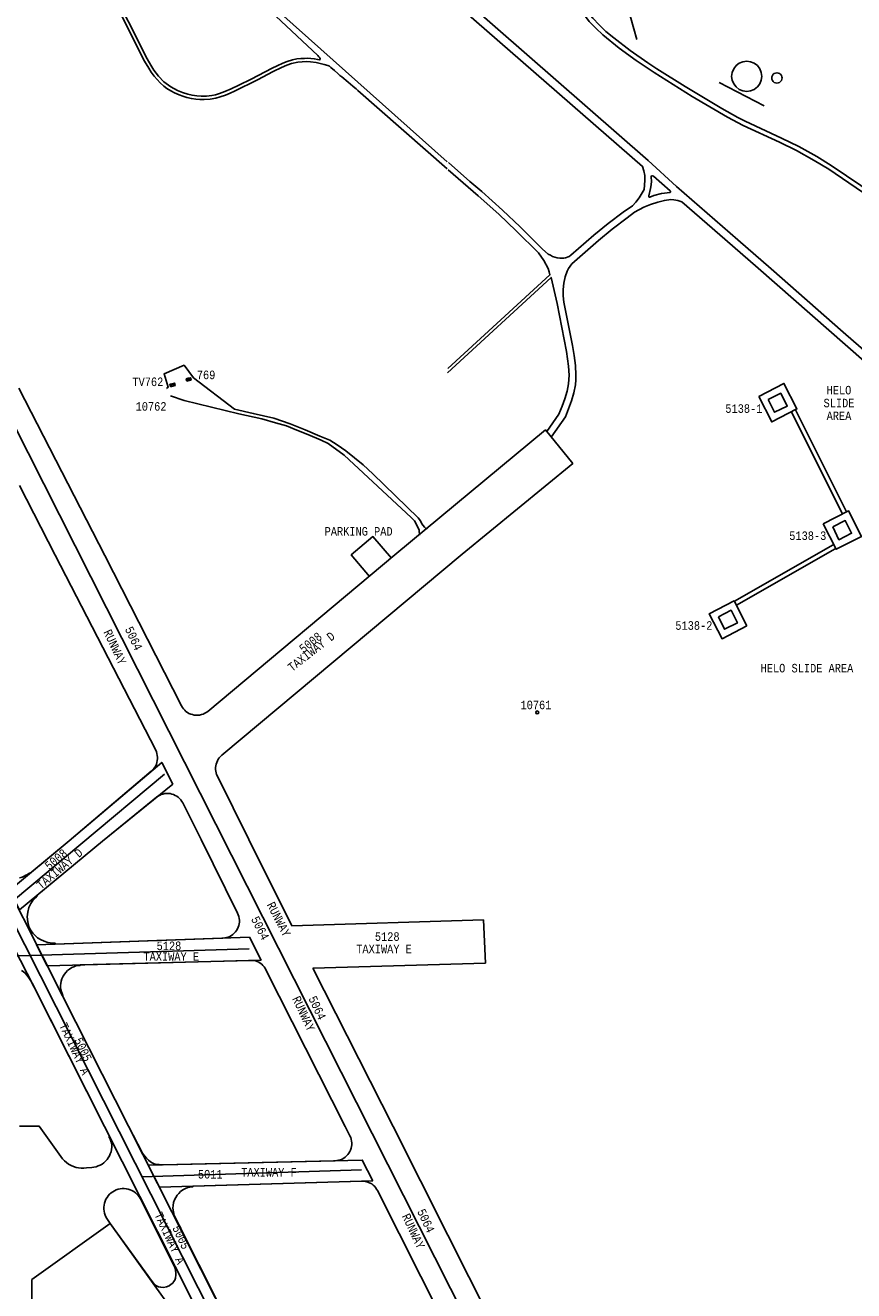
# Model space of a CAD drawing. Extents: x -0.5 to 41.9, y -0.5 to 29.8.
# Tile 103 of 129: x 11.5 to 13.1, y 6.1 to 8.6. Entities that reach past the tile are written whole.
import ezdxf
from ezdxf.enums import TextEntityAlignment as Align

# ---------------------------------------------------------------- set-up
doc = ezdxf.new("R2010")
doc.units = 0
doc.header["$MEASUREMENT"] = 0
doc.linetypes.add('DASHDOT', pattern=[1, 0.5, -0.25, 0, -0.25])
for name, color, linetype in [('1', 7, 'CONTINUOUS'), ('10', 1, 'CONTINUOUS'), ('11', 2, 'CONTINUOUS'), ('2', 3, 'CONTINUOUS'), ('21', 5, 'CONTINUOUS'), ('23', 1, 'CONTINUOUS'), ('31', 2, 'DASHDOT'), ('6', 15, 'CONTINUOUS'), ('8', 5, 'CONTINUOUS')]:
    doc.layers.add(name, color=color, linetype=linetype)
doc.styles.add('MONOTXT', font='MONOTXT', dxfattribs={"height": 0.2})

msp = doc.modelspace()

# ---------------------------------------------------------------- linework, layer by layer
at = {"layer": '1'}
for p, q in [((11.4798, 7.919), (11.6486, 7.5897)), ((11.4811, 7.7276), (11.5509, 7.5908)), ((11.5509, 7.5908), (11.7486, 7.2072)), ((11.6486, 7.5897), (11.7994, 7.2946)), ((12.2191, 7.5911), (11.8509, 7.2837)), ((12.3514, 7.5927), (11.8786, 7.1973)), ((11.8699, 7.1562), (11.9318, 7.0318)), ((11.8378, 7.0316), (11.9096, 6.8868)), ((11.9318, 7.0318), (12.0162, 6.8622)), ((11.9655, 6.7758), (12.1212, 6.4679)), ((12.0579, 6.7792), (12.2155, 6.4677)), ((12.2155, 6.4677), (12.3231, 6.2539)), ((12.1847, 6.3418), (12.8516, 5.0219))]:
    msp.add_line(p, q, dxfattribs=at)
for points in [[(12.2191, 7.5911), (12.5149, 7.8367), (12.5687, 7.7711), (12.3514, 7.5927)], [(11.8786, 7.1973), (11.8761, 7.1949), (11.8737, 7.1923), (11.8717, 7.1895), (11.87, 7.1865), (11.8686, 7.1833), (11.8675, 7.18), (11.8668, 7.1766), (11.8664, 7.1731), (11.8664, 7.1696), (11.8667, 7.1662), (11.8674, 7.1627), (11.8685, 7.1594), (11.8699, 7.1562)], [(12.0579, 6.7792), (12.3968, 6.7889), (12.393, 6.8738), (12.0162, 6.8622)], [(11.9345, 6.7943), (11.938, 6.7942), (11.9414, 6.7938), (11.9448, 6.793), (11.9481, 6.7919), (11.9512, 6.7904), (11.9542, 6.7886), (11.957, 6.7866), (11.9595, 6.7842), (11.9618, 6.7816), (11.9638, 6.7788), (11.9655, 6.7758)], [(12.3231, 6.2539), (13.4705, 3.9779), (13.4845, 3.9857), (13.738, 3.4845), (13.6376, 3.434), (13.6342, 3.4407)]]:
    msp.add_lwpolyline(points, dxfattribs=at)
at = {"layer": '10'}
for points in [[(12.9343, 7.9023), (12.9839, 7.9281), (13.0095, 7.8782), (12.9599, 7.8524), (12.9343, 7.9023)], [(12.9531, 7.8964), (12.9778, 7.9088), (12.9904, 7.8838), (12.9657, 7.8715), (12.9531, 7.8964)], [(13.0611, 7.6525), (13.111, 7.6775), (13.1362, 7.6272), (13.0865, 7.6022), (13.0611, 7.6525)], [(13.0798, 7.6463), (13.1045, 7.6586), (13.1171, 7.6337), (13.0921, 7.6211), (13.0798, 7.6463)], [(12.9111, 7.452), (12.8622, 7.4264), (12.8366, 7.4751), (12.8858, 7.5007), (12.9111, 7.452)], [(12.855, 7.4697), (12.8799, 7.4823), (12.8923, 7.4576), (12.8673, 7.445), (12.855, 7.4697)]]:
    msp.add_lwpolyline(points, dxfattribs=at)
at = {"layer": '11'}
for p, q in [((12.9985, 7.8719), (13.0993, 7.6716)), ((13.0066, 7.876), (13.1072, 7.6757)), ((13.0805, 7.611), (12.8864, 7.5001)), ((13.0847, 7.6031), (12.8909, 7.4922))]:
    msp.add_line(p, q, dxfattribs=at)
for points in [[(12.4897, 9.0651), (12.5604, 8.7164), (12.5604, 8.7164), (12.5693, 8.6948), (12.5783, 8.6739), (12.5895, 8.6544), (12.6012, 8.6398), (12.614, 8.6265), (12.6279, 8.6135), (12.6598, 8.5874), (12.6935, 8.5627), (12.729, 8.5391), (12.8033, 8.4924), (12.873, 8.4516), (12.9039, 8.4354), (12.9754, 8.4022), (13.0084, 8.3858), (13.0436, 8.3665), (13.0719, 8.3494), (13.1652, 8.2859)], [(11.6505, 8.7136), (11.7267, 8.5618), (11.735, 8.5479), (11.74, 8.5402), (11.7455, 8.5324), (11.7515, 8.5253), (11.7574, 8.5192), (11.7647, 8.5125), (11.7708, 8.5079), (11.7785, 8.5032), (11.7857, 8.4994), (11.7948, 8.4953), (11.8021, 8.4927), (11.8099, 8.4903), (11.819, 8.4882), (11.8275, 8.487), (11.8355, 8.4864), (11.8442, 8.486), (11.8556, 8.4868), (11.8666, 8.4889), (11.8754, 8.4914), (11.8861, 8.4951), (11.8953, 8.499), (11.9035, 8.5029), (11.9485, 8.5248), (11.9793, 8.5412), (11.996, 8.5491), (12.0065, 8.554), (12.0159, 8.5573), (12.0282, 8.5595), (12.0367, 8.5604), (12.0451, 8.5608), (12.0532, 8.5603), (12.064, 8.5587), (12.0717, 8.5572), (12.0799, 8.5553), (12.0868, 8.5533), (12.0903, 8.5515), (12.0928, 8.5494), (12.1003, 8.543), (12.1065, 8.5376), (12.109, 8.5354), (12.111, 8.5336), (12.1144, 8.5307), (12.1268, 8.5202), (12.1364, 8.5123), (12.1403, 8.5089), (12.1431, 8.507), (12.1462, 8.5042), (12.3217, 8.3502)], [(11.658, 8.7135), (11.7321, 8.5665), (11.7393, 8.5536), (11.7452, 8.5441), (11.7544, 8.5321), (11.7645, 8.5213), (11.7782, 8.5111), (11.7917, 8.504), (11.8014, 8.4998), (11.8116, 8.4969), (11.8202, 8.4947), (11.8298, 8.4934), (11.838, 8.4927), (11.8487, 8.493), (11.8587, 8.4943), (11.8662, 8.4957), (11.8742, 8.4979), (11.8848, 8.502), (11.897, 8.5074), (11.9121, 8.5146), (11.9366, 8.5265), (11.9779, 8.5479), (11.9875, 8.5527), (11.9987, 8.5577), (12.0069, 8.561), (12.0176, 8.5643), (12.026, 8.5659), (12.0341, 8.5667), (12.041, 8.5669), (12.0481, 8.5672), (12.0538, 8.5667), (12.0603, 8.5662), (12.0674, 8.5648), (12.071, 8.5641), (12.0721, 8.5651), (12.0723, 8.5665), (12.0713, 8.5682), (12.0697, 8.5701), (12.0672, 8.5726), (11.9851, 8.65)], [(11.9202, 8.7139), (11.9268, 8.711), (11.9327, 8.7083), (11.9393, 8.7042), (11.9464, 8.6993), (12.3218, 8.3639)], [(12.5692, 8.7211), (12.5776, 8.6979), (12.5864, 8.6779), (12.597, 8.6595), (12.608, 8.6458), (12.6205, 8.6328), (12.634, 8.62), (12.6495, 8.6072), (12.6816, 8.5823), (12.7162, 8.5582), (12.7339, 8.5466), (12.7894, 8.5115), (12.8615, 8.4684), (12.8934, 8.4507), (12.9078, 8.4435), (12.9792, 8.41), (13.0129, 8.3936), (13.0483, 8.3741), (13.0771, 8.3568), (13.1651, 8.2967)], [(12.3285, 8.6841), (12.7059, 8.3548), (12.7086, 8.3458), (12.7101, 8.3366), (12.7106, 8.3272), (12.7088, 8.3094), (12.6991, 8.293), (12.6926, 8.2843), (12.6861, 8.2773), (12.6677, 8.2645), (12.6381, 8.2425), (12.6102, 8.2196), (12.5651, 8.1801), (12.5619, 8.178), (12.5547, 8.1753), (12.5509, 8.1747), (12.5431, 8.1744), (12.5381, 8.1753), (12.5291, 8.178), (12.5246, 8.1801), (12.5206, 8.1825), (12.5091, 8.1924), (12.4656, 8.2362), (12.4308, 8.269), (12.3899, 8.3054), (12.3666, 8.3254), (12.3245, 8.3622)], [(12.3304, 8.703), (12.3592, 8.6786), (12.7169, 8.3665), (12.773, 8.3153), (12.8934, 8.2106), (12.9587, 8.1533)], [(12.324, 8.3482), (12.3825, 8.2971), (12.4231, 8.2607), (12.4577, 8.2281), (12.5011, 8.1846), (12.5116, 8.1697), (12.5202, 8.1538), (12.5226, 8.1473), (12.5237, 8.1414), (12.3233, 7.9578)], [(12.7229, 8.3334), (12.7229, 8.3348), (12.7236, 8.3359), (12.725, 8.3364), (12.7274, 8.3357), (12.7604, 8.3067), (12.7611, 8.3051), (12.76, 8.3036), (12.7432, 8.3013), (12.7279, 8.2973), (12.7205, 8.2944), (12.7189, 8.2946), (12.7182, 8.2953), (12.718, 8.2971), (12.7216, 8.3112), (12.7227, 8.3186), (12.7232, 8.326), (12.7229, 8.3334)], [(12.5262, 7.8223), (12.5541, 7.8627), (12.5662, 7.8937), (12.5709, 7.9095), (12.5738, 7.9256), (12.5747, 7.9351), (12.5749, 7.9445), (12.5741, 7.9633), (12.5714, 7.9833), (12.568, 8.0029), (12.5511, 8.088), (12.55, 8.1003), (12.5498, 8.1129), (12.5514, 8.1255), (12.5538, 8.1378), (12.5579, 8.1488), (12.5604, 8.154), (12.5633, 8.1587), (12.5669, 8.1632), (12.619, 8.2093), (12.6464, 8.2317), (12.6758, 8.2535), (12.6899, 8.2649), (12.7083, 8.2746), (12.7216, 8.2802), (12.736, 8.2847), (12.749, 8.2879), (12.7613, 8.2894), (12.7674, 8.2892), (12.7755, 8.2876), (12.7834, 8.2852), (12.8828, 8.1987), (12.9332, 8.1545)], [(12.3221, 7.9488), (12.526, 8.1365), (12.5381, 8.0853), (12.5565, 7.9907), (12.5606, 7.9622), (12.5617, 7.9445), (12.5606, 7.9274), (12.5577, 7.9128), (12.5534, 7.8982), (12.5478, 7.8832), (12.5415, 7.8681), (12.5177, 7.8335)], [(12.9332, 8.1545), (13.1415, 7.9717), (13.1656, 7.9507)], [(12.9587, 8.1533), (13.1007, 8.0287), (13.1657, 7.972)], [(11.7701, 7.9181), (11.7732, 7.9206), (11.7651, 7.947), (11.8046, 7.9639), (11.8228, 7.9394), (11.9036, 7.8773), (11.9406, 7.8691), (11.9807, 7.8597), (12.0133, 7.849), (12.0428, 7.8371), (12.0716, 7.8245), (12.0911, 7.8164), (12.1055, 7.8076), (12.1224, 7.7956), (12.1569, 7.768), (12.1757, 7.7504), (12.2647, 7.6638), (12.2691, 7.6581), (12.2722, 7.6525), (12.2772, 7.6455), (12.2791, 7.6437), (12.2829, 7.643)], [(12.2672, 7.6298), (12.2666, 7.6399), (12.2616, 7.6506), (12.2572, 7.6581), (12.2509, 7.665), (12.1193, 7.7875), (12.0879, 7.8101), (12.0741, 7.8164), (12.0478, 7.8277), (12.0259, 7.8365), (12.0058, 7.8446), (11.9839, 7.8509), (11.9575, 7.8584), (11.9124, 7.8685), (11.8046, 7.8949), (11.7776, 7.9037)], [(12.212, 7.5846), (12.1757, 7.6273), (12.133, 7.591), (12.1692, 7.5486)]]:
    msp.add_lwpolyline(points, dxfattribs=at)
at = {"layer": '2'}
for p, q in [((11.5787, 7.0294), (11.74, 7.1661)), ((11.644, 7.0282), (11.7503, 7.1147)), ((11.8017, 7.1037), (11.8378, 7.0316)), ((12.1212, 6.4679), (12.1306, 6.4492))]:
    msp.add_line(p, q, dxfattribs=at)
for points in [[(10.512, 8.7124), (10.6399, 8.4601), (10.7171, 8.307), (10.7966, 8.1505), (10.9781, 7.7897), (11.0786, 7.5903), (11.361, 7.0305), (11.5096, 6.7413), (11.648, 6.4677), (12.0987, 5.575), (12.2146, 5.3457), (12.3224, 5.1319), (12.4904, 4.799), (12.7658, 4.2544), (12.9558, 3.8784), (13.2715, 3.2572), (13.6342, 3.4407), (13.5808, 3.5463)], [(13.2298, 3.4309), (12.6061, 4.6682), (12.5316, 4.8144), (12.323, 5.2292), (12.2642, 5.3456), (11.9799, 5.9063), (11.6953, 6.4682), (11.5653, 6.7245), (11.4104, 7.0298), (11.1287, 7.5904), (10.8426, 8.1534), (10.7577, 8.3228), (10.639, 8.5569), (10.5603, 8.7127)], [(11.4806, 6.8935), (11.644, 7.0282), (11.7823, 7.1407), (11.7605, 7.1833), (11.5787, 7.0294), (11.4609, 6.9316), (11.4806, 6.8935)], [(11.7503, 7.1147), (11.7531, 7.1168), (11.7562, 7.1186), (11.7594, 7.12), (11.7628, 7.1211), (11.7663, 7.1219), (11.7698, 7.1223), (11.7733, 7.1223), (11.7769, 7.1219), (11.7803, 7.1211), (11.7837, 7.1201), (11.7869, 7.1186), (11.79, 7.1168), (11.7929, 7.1147), (11.7955, 7.1124), (11.7979, 7.1097), (11.8, 7.1068), (11.8017, 7.1037)], [(11.5787, 7.0294), (11.5014, 6.9652), (11.5008, 6.966), (11.4993, 6.965), (11.4964, 6.9632), (11.493, 6.9614), (11.4897, 6.9597), (11.4861, 6.958), (11.4837, 6.9571), (11.4811, 6.9564)], [(11.8807, 6.838), (11.5511, 6.8264), (11.5511, 6.828), (11.546, 6.828), (11.5367, 6.8292), (11.5292, 6.8317), (11.5221, 6.8351), (11.5165, 6.8388), (11.5108, 6.8436), (11.5069, 6.848), (11.5027, 6.8542), (11.4995, 6.8608), (11.4971, 6.8699), (11.4961, 6.8798), (11.4969, 6.8891), (11.4995, 6.898), (11.5031, 6.9058), (11.5069, 6.9116), (11.512, 6.9172), (11.5158, 6.9209), (11.5151, 6.9219), (11.644, 7.0282)], [(11.9096, 6.8868), (11.911, 6.8835), (11.9121, 6.8802), (11.9128, 6.8767), (11.9132, 6.8732), (11.9131, 6.8696), (11.9127, 6.8661), (11.9119, 6.8626), (11.9108, 6.8593), (11.9093, 6.8561), (11.9076, 6.853), (11.9054, 6.8502), (11.903, 6.8475), (11.9004, 6.8452), (11.8975, 6.8432), (11.8944, 6.8414), (11.8911, 6.84), (11.8877, 6.839), (11.8843, 6.8383), (11.8807, 6.838)], [(11.5144, 6.825), (11.5353, 6.7837), (11.956, 6.7949), (11.933, 6.8398), (11.5144, 6.825)], [(11.6953, 6.4682), (11.5653, 6.7245), (11.5662, 6.7251), (11.5648, 6.7288), (11.5634, 6.7325), (11.5622, 6.7367), (11.5616, 6.7412), (11.5616, 6.7451), (11.5619, 6.7489), (11.5627, 6.7533), (11.564, 6.7578), (11.5666, 6.7632), (11.569, 6.7671), (11.572, 6.7706), (11.5755, 6.7742), (11.5789, 6.7771), (11.5838, 6.78), (11.5874, 6.7816), (11.5919, 6.7832), (11.5961, 6.784), (11.6004, 6.7844), (11.6003, 6.7855), (11.9345, 6.7943)], [(11.4849, 6.7743), (11.488, 6.7722), (11.4917, 6.769), (11.4954, 6.765), (11.4981, 6.7618), (11.5008, 6.758), (11.503, 6.7539), (11.5055, 6.7494), (11.648, 6.4677)], [(11.4811, 6.4684), (11.5198, 6.4683), (11.5657, 6.4041), (11.5693, 6.4002), (11.5732, 6.3967), (11.5775, 6.3936), (11.5821, 6.391), (11.5869, 6.3889), (11.592, 6.3873), (11.5971, 6.3863), (11.6024, 6.3858), (11.6076, 6.3858), (11.6128, 6.3863), (11.6228, 6.3871), (11.6271, 6.3878), (11.6314, 6.3887), (11.6355, 6.3901), (11.6395, 6.3919), (11.6432, 6.394), (11.6467, 6.3966), (11.65, 6.3996), (11.6529, 6.4028), (11.6554, 6.4063), (11.6576, 6.4101), (11.6594, 6.4141), (11.6608, 6.4182), (11.6617, 6.4225), (11.6621, 6.4268), (11.6622, 6.4312), (11.6615, 6.4357), (11.6604, 6.4392), (11.6583, 6.4445), (11.6568, 6.4475), (11.6577, 6.448), (11.648, 6.4677)], [(11.6953, 6.4682), (11.7228, 6.4155), (11.7266, 6.41), (11.7303, 6.4053), (11.7342, 6.4014), (11.7382, 6.3985), (11.7417, 6.3963), (11.7454, 6.3944), (11.7501, 6.3933), (11.7552, 6.3927), (11.7643, 6.3925), (12.1013, 6.4004)], [(12.1306, 6.4492), (12.1321, 6.446), (12.1331, 6.4426), (12.1338, 6.4391), (12.1342, 6.4355), (12.1342, 6.4319), (12.1337, 6.4284), (12.133, 6.4249), (12.1318, 6.4215), (12.1303, 6.4183), (12.1285, 6.4152), (12.1263, 6.4124), (12.1239, 6.4098), (12.1212, 6.4074), (12.1183, 6.4054), (12.1151, 6.4037), (12.1118, 6.4023), (12.1084, 6.4013), (12.1049, 6.4006), (12.1013, 6.4004)], [(12.1757, 6.361), (12.1549, 6.4016), (11.7338, 6.3919), (11.7561, 6.3485), (12.1757, 6.361)], [(11.7856, 6.1928), (11.7869, 6.1888), (11.7878, 6.1846), (11.7883, 6.1802), (11.7882, 6.1761), (11.7874, 6.1699), (11.7861, 6.1659), (11.7839, 6.1621), (11.7822, 6.1598), (11.7793, 6.1575), (11.775, 6.1547), (11.7697, 6.1527), (11.7642, 6.1515), (11.7587, 6.1516), (11.7543, 6.1525), (11.7502, 6.1544), (11.7466, 6.1571), (11.7418, 6.1628), (11.6588, 6.2769), (11.6511, 6.2887), (11.6491, 6.2934), (11.6479, 6.2973), (11.647, 6.3012), (11.6466, 6.3052), (11.6466, 6.3093), (11.6471, 6.3133), (11.6479, 6.3173), (11.6492, 6.3211), (11.6508, 6.3248), (11.6529, 6.3283), (11.6552, 6.3315), (11.6579, 6.3345), (11.661, 6.3372), (11.6642, 6.3395), (11.6676, 6.3415), (11.6712, 6.3431), (11.675, 6.3443), (11.6789, 6.3452), (11.6828, 6.3456), (11.6868, 6.3456), (11.6907, 6.3452), (11.6946, 6.3444), (11.6984, 6.3432), (11.702, 6.3417), (11.7055, 6.3397), (11.7087, 6.3375), (11.7117, 6.3349), (11.7144, 6.332), (11.7168, 6.3288), (11.7189, 6.3254), (11.7856, 6.1928)], [(11.9799, 5.9063), (11.7852, 6.2931), (11.7834, 6.2999), (11.7826, 6.3072), (11.7829, 6.3126), (11.7838, 6.3181), (11.7856, 6.3237), (11.7881, 6.3284), (11.7909, 6.3326), (11.7939, 6.3362), (11.7975, 6.34), (11.8021, 6.3434), (11.8071, 6.346), (11.8116, 6.3476), (11.8155, 6.3484), (11.8197, 6.349), (11.8217, 6.3492), (11.8217, 6.3505), (12.1536, 6.3604)]]:
    msp.add_lwpolyline(points, dxfattribs=at)
at = {"layer": '21'}
for points in [[(12.9406, 8.5317), (12.9394, 8.5394), (12.9365, 8.5466), (12.9318, 8.5528), (12.9257, 8.5576), (12.9185, 8.5605), (12.9109, 8.5614), (12.903, 8.5605), (12.8959, 8.5576), (12.8898, 8.5528), (12.8851, 8.5466), (12.8822, 8.5394), (12.881, 8.5317), (12.8822, 8.5241), (12.8851, 8.5169), (12.8898, 8.5109), (12.8959, 8.5061), (12.903, 8.503), (12.9109, 8.5021), (12.9185, 8.503), (12.9257, 8.5061), (12.9318, 8.5109), (12.9365, 8.5169), (12.9394, 8.5241), (12.9406, 8.5317)], [(12.9803, 8.5286), (12.9799, 8.5311), (12.979, 8.5335), (12.9772, 8.5358), (12.9751, 8.5374), (12.9727, 8.5382), (12.9702, 8.5387), (12.9675, 8.5382), (12.965, 8.5374), (12.963, 8.5358), (12.9614, 8.5335), (12.9603, 8.5311), (12.9601, 8.5286), (12.9603, 8.5259), (12.9614, 8.5234), (12.963, 8.5214), (12.965, 8.5198), (12.9675, 8.5187), (12.9702, 8.5185), (12.9727, 8.5187), (12.9751, 8.5198), (12.9772, 8.5214), (12.979, 8.5234), (12.9799, 8.5259), (12.9803, 8.5286)]]:
    msp.add_lwpolyline(points, dxfattribs=at)
msp.add_circle((12.4989, 7.2815), 0.00297, dxfattribs=at)
at = {"layer": '31'}
msp.add_lwpolyline([(13.61, 8.1266), (12.6949, 8.604), (12.6639, 8.7135)], dxfattribs=at)
at = {"layer": '6'}
for points in [[(11.8509, 7.2837), (11.8481, 7.2816), (11.845, 7.2798), (11.8417, 7.2783), (11.8384, 7.2772), (11.8349, 7.2765), (11.8314, 7.2761), (11.8278, 7.2761), (11.8243, 7.2764), (11.8208, 7.2772), (11.8174, 7.2783), (11.8141, 7.2797), (11.8111, 7.2815), (11.8082, 7.2836), (11.8056, 7.286), (11.8032, 7.2886), (11.8011, 7.2915), (11.7994, 7.2946)], [(11.74, 7.1661), (11.7425, 7.1685), (11.7449, 7.1711), (11.7469, 7.1739), (11.7486, 7.1769), (11.75, 7.1801), (11.7511, 7.1834), (11.7518, 7.1868), (11.7522, 7.1903), (11.7522, 7.1938), (11.7518, 7.1972), (11.7511, 7.2006), (11.75, 7.204), (11.7486, 7.2072)], [(12.1847, 6.3418), (12.1829, 6.3448), (12.1809, 6.3476), (12.1786, 6.3502), (12.1761, 6.3526), (12.1733, 6.3547), (12.1703, 6.3565), (12.1671, 6.3579), (12.1639, 6.3591), (12.1605, 6.3599), (12.157, 6.3603), (12.1536, 6.3604)], [(11.6594, 6.277), (11.9492, 5.8723), (12.0987, 5.575), (11.9064, 5.4251), (11.5051, 5.9841), (11.5051, 6.1667), (11.6594, 6.277)]]:
    msp.add_lwpolyline(points, dxfattribs=at)
at = {"layer": '8'}
for p, q in [((10.2686, 10.2218), (13.6885, 3.4596)), ((11.7659, 7.16), (10.5959, 6.1845)), ((10.1555, 6.7636), (11.9326, 6.8168)), ((12.1535, 6.3824), (11.7212, 6.3688))]:
    msp.add_line(p, q, dxfattribs=at)
msp.add_lwpolyline([(9.9403, 9.8917), (13.2268, 3.3919), (13.2311, 3.3842), (13.236, 3.3769), (13.2414, 3.3699), (13.2474, 3.3634), (13.2538, 3.3574), (13.2607, 3.352), (13.268, 3.347), (13.2757, 3.3427), (13.2837, 3.339), (13.292, 3.3359), (13.3004, 3.3335), (13.3091, 3.3317), (13.3178, 3.3307), (13.3266, 3.3303), (13.3354, 3.3306), (13.3442, 3.3316), (13.3528, 3.3333), (13.3613, 3.3357), (13.3696, 3.3387), (13.3776, 3.3424), (13.619, 3.4643)], dxfattribs=at)

# ---------------------------------------------------------------- texts
at = {"layer": '23', "style": 'MONOTXT', "width": 0.833333}
for s, height, p in [('TV762', 0.01684, (11.7332, 7.9314)), ('769', 0.01684, (11.8477, 7.945)), ('HELO', 0.01684, (13.0922, 7.915)), ('10762', 0.01684, (11.7395, 7.883)), ('5138-1', 0.01684, (12.9051, 7.8788)), ('SLIDE', 0.01684, (13.0922, 7.8897)), ('AREA', 0.01684, (13.0922, 7.8645)), ('PARKING PAD', 0.016843, (12.1476, 7.6375)), ('5138-3', 0.01684, (13.0308, 7.6289)), ('5138-2', 0.01684, (12.8068, 7.4524)), ('HELO SLIDE AREA', 0.016843, (13.0292, 7.3686)), ('10761', 0.01684, (12.4963, 7.2963)), ('5128', 0.01684, (12.2039, 6.841)), ('5128', 0.01684, (11.7747, 6.8228)), ('TAXIWAY E', 0.01684, (12.1976, 6.8167)), ('TAXIWAY E', 0.01684, (11.7792, 6.8018)), ('5011', 0.01684, (11.8559, 6.3739)), ('TAXIWAY F', 0.01684, (11.9713, 6.3778))]:
    msp.add_text(s, height=height, dxfattribs=at).set_placement(p, align=Align.MIDDLE)
for s, rotation, p in [('RUNWAY', 295, (11.6684, 7.4101)), ('5064', 295, (11.7054, 7.427)), ('TAXIWAY D', 38, (12.0546, 7.4011)), ('5008', 38, (12.053, 7.4191)), ('TAXIWAY D', 40, (11.5597, 6.9743)), ('5008', 40, (11.5525, 6.9928)), ('RUNWAY', 297.1431, (11.9906, 6.875)), ('5064', 297.1431, (11.9541, 6.8576)), ('RUNWAY', 295, (12.0396, 6.6895)), ('5064', 295, (12.0664, 6.7009)), ('TAXIWAY A', 295, (11.5891, 6.6205)), ('5005', 295, (11.6059, 6.6191)), ('TAXIWAY A', 295, (11.7762, 6.2484)), ('RUNWAY', 295, (12.2553, 6.2621)), ('5064', 295, (12.2801, 6.2824)), ('5005', 295, (11.7987, 6.2501))]:
    msp.add_text(s, height=0.01684, rotation=rotation, dxfattribs=at).set_placement(p, align=Align.MIDDLE)

# ---------------------------------------------------------------- meshes
at = {"layer": '21'}
mesh = msp.add_polyface(dxfattribs=at)
corners = [(11.8098, 7.9328), (11.8087, 7.9374), (11.8143, 7.9339), (11.8087, 7.9374), (11.8127, 7.9384), (11.8183, 7.9349), (11.8171, 7.9395)]
mesh.append_faces([[corners[k] for k in face] for face in [(0, 0, 2, 3), (1, 2, 5, 4), (4, 5, 6, 6)]], dxfattribs={"vtx0": -1, "vtx2": -1})
mesh = msp.add_polyface(dxfattribs=at)
corners = [(11.7778, 7.9216), (11.7766, 7.9265), (11.7825, 7.9229), (11.7766, 7.9265), (11.7807, 7.9276), (11.7866, 7.9239), (11.7853, 7.9288)]
mesh.append_faces([[corners[k] for k in face] for face in [(0, 0, 2, 3), (1, 2, 5, 4), (4, 5, 6, 6)]], dxfattribs={"vtx0": -1, "vtx2": -1})

doc.saveas('drawing.dxf')
